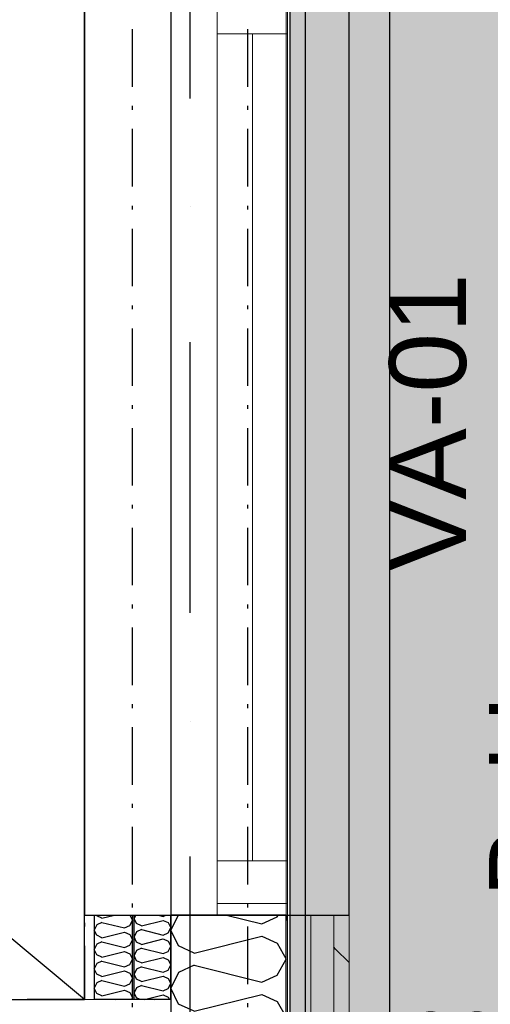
# Model space of a CAD drawing. Header units: millimetres. Extents: x -173281 to 144469, y -85977 to 83288.
# Tile 165 of 256: x -61675 to -61062, y -36898 to -35614. Entities that reach past the tile are written whole.
import ezdxf
from ezdxf.enums import TextEntityAlignment as Align

# ---------------------------------------------------------------- set-up
doc = ezdxf.new("R2010")
doc.units = ezdxf.units.MM
doc.header["$LTSCALE"] = 0.5
doc.header["$MEASUREMENT"] = 0
for name, pattern in [('Akselinje', [1500, 1000, -200, 100, -200]), ('Over snittplan', [260, 150, -50, 10, -50]), ('PLINE', [0]), ('Prikk & stiplet', [1340.555525, 705.555534, -352.777767, 0, -282.222223])]:
    doc.linetypes.add(name, pattern=pattern)
for name, color, linetype in [('223- Bjelker', 7, 'Continuous'), ('232- Ikke-bærende yttervegger', 7, 'Continuous'), ('232- Ikke-bærende yttervegger (Skravur)(Nye konstruksjoner)', 7, 'Continuous'), ('232- Ikke-bærende yttervegger(Nye konstruksjoner)', 7, 'Continuous'), ('235- Utvendig kledning og overflate (Skravur)(Nye konstruksjoner)', 7, 'Continuous'), ('242- Ikke-bærende innervegger (Skravur)(Nye konstruksjoner)', 7, 'Continuous'), ('244- Vinduer_ dører_ foldevegger(Nye konstruksjoner)', 7, 'Continuous'), ('252- Gulv på grunn_ bunnplate', 7, 'Continuous'), ('256- Faste himlinger og overflatebehandling(Nye konstruksjoner)', 7, 'Continuous'), ('82-- Modullinjer', 7, 'Continuous'), ('852- Teknisk_symbolsk informasjon_ bygning(Nye konstruksjoner)', 7, 'Continuous'), ('862- M___Nettoareal(Nye konstruksjoner)', 7, 'Continuous'), ('862- M___Nettoareal(Polylinje)(Nye konstruksjoner)', 7, 'Continuous'), ('862- M___Nettoareal(Tekst)(Nye konstruksjoner)', 7, 'Continuous')]:
    doc.layers.add(name, color=color, linetype=linetype)
for name, color, linetype, lineweight in [('234- Vinduer_ dører_ porter(Nye konstruksjoner)', 7, 'Continuous', 0), ('235- Utvendig kledning og overflate(Nye konstruksjoner)', 7, 'Continuous', 0), ('236- Innvendig kledning og overflate(Nye konstruksjoner)', 7, 'Continuous', 0)]:
    doc.layers.add(name, color=color, linetype=linetype, lineweight=lineweight)
doc.styles.add('GENERATED_STYLE_1', font='arial.ttf')
doc.styles.add('GENERATED_STYLE_2', font='arial.ttf')

# ---------------------------------------------------------------- blocks, each defined once
blk = doc.blocks.new('Kontor__A-130_13', base_point=(-62324.3, -35418.9))
at = {"layer": '862- M___Nettoareal(Polylinje)(Nye konstruksjoner)', "linetype": 'PLINE', "flags": 128}
blk.add_lwpolyline([(-65073.2, -34871.9), (-65073.2, -36891.9), (-61590.7, -36891.9), (-61590.7, -34871.9)], close=True, dxfattribs=at)
at = {"layer": '862- M___Nettoareal(Tekst)(Nye konstruksjoner)', "style": 'GENERATED_STYLE_1'}
for tag, height, p in [('DUMMY_863', 150, (-64095.3, -35677)), ('DUMMY_862', 150, (-64331, -35997.2)), ('zoneNameLine2', 150, (-64095.3, -36694.7)), ('ROOM_NAME', 150, (-64331, -36694.7)), ('DUMMY_861', 100, (-64488.1, -36294.5)), ('ROOM_NUMBER', 100, (-64488.1, -36683.3)), ('DUMMY_864', 100, (-63859.6, -36660.4))]:
    blk.add_attdef(tag, text='', height=height, rotation=90, dxfattribs=at).set_placement(p, align=Align.TOP_LEFT)
blk = doc.blocks.new('Vindustempel[42]', base_point=(-61328.2, -36171.9))
at = {"layer": '852- Teknisk_symbolsk informasjon_ bygning(Nye konstruksjoner)', "style": 'GENERATED_STYLE_1'}
for tag, p in [('DUMMY_233', (-61063.9, -35607.8)), ('DUMMY_239', (-60435.3, -36362.7)), ('DUMMY_235', (-60749.6, -36385.6)), ('DUMMY_237', (-60592.4, -36385.6)), ('strSillValue', (-60906.7, -36385.6)), ('strUnitPrefix', (-61063.9, -36759)), ('DUMMY_234', (-60749.6, -36736.1)), ('DUMMY_236', (-60592.4, -36736.1)), ('DUMMY_238', (-60435.3, -36736.1)), ('strSillPrefix', (-60906.7, -36759))]:
    blk.add_attdef(tag, text='', height=100, rotation=90, dxfattribs=at).set_placement(p, align=Align.TOP_LEFT)
at = {"layer": '852- Teknisk_symbolsk informasjon_ bygning(Nye konstruksjoner)', "style": 'GENERATED_STYLE_2'}
blk.add_attdef('AC_WIDO_ID', text='', height=100, rotation=90, dxfattribs=at).set_placement((-61063.9, -36139.3), align=Align.BOTTOM_CENTER)
blk = doc.blocks.new('Vindu[46]')
at = {"layer": '234- Vinduer_ dører_ porter(Nye konstruksjoner)', "linetype": 'PLINE'}
for p, q in [((-61478.2, -36781.9), (-61478.2, -35561.9)), ((-61328.2, -36781.9), (-61328.2, -35561.9)), ((-61418.2, -35576.9), (-61418.2, -35632.9)), ((-61326.2, -35632.9), (-61326.2, -35576.9)), ((-61418.2, -35632.9), (-61326.2, -35632.9)), ((-61418.2, -35632.9), (-61418.2, -36710.9)), ((-61372.2, -36710.9), (-61372.2, -35632.9)), ((-61326.2, -36710.9), (-61326.2, -35632.9)), ((-61326.2, -36710.9), (-61418.2, -36710.9)), ((-61418.2, -36710.9), (-61418.2, -36766.9)), ((-61326.2, -36766.9), (-61326.2, -36710.9)), ((-61418.2, -36766.9), (-61418.2, -36781.9)), ((-61418.2, -36766.9), (-61326.2, -36766.9)), ((-61326.2, -36781.9), (-61326.2, -36766.9))]:
    blk.add_line(p, q, dxfattribs=at)
at = {"layer": '244- Vinduer_ dører_ foldevegger(Nye konstruksjoner)', "linetype": 'PLINE'}
for p, q in [((-61418.2, -36781.9), (-61478.2, -36781.9)), ((-61328.2, -36781.9), (-61418.2, -36781.9)), ((-61328.2, -36781.9), (-61418.2, -36781.9)), ((-61328.2, -36781.9), (-61328.2, -36788.9)), ((-61328.2, -36781.9), (-61328.2, -36788.9))]:
    blk.add_line(p, q, dxfattribs=at)
at = {"layer": '852- Teknisk_symbolsk informasjon_ bygning(Nye konstruksjoner)'}
ref = blk.add_blockref('Vindustempel[42]', (-61328.2, -36171.9), dxfattribs=at)
ref.add_attrib('AC_WIDO_ID', 'VA-01', dxfattribs={"color": 7, "height": 100, "rotation": 90, "style": 'GENERATED_STYLE_2'}).set_placement((-61063.9, -36139.3), align=Align.BOTTOM_CENTER)
ref.add_attrib('strUnitPrefix', 'BxH:', dxfattribs={"color": 7, "height": 100, "rotation": 90, "style": 'GENERATED_STYLE_1'}).set_placement((-61063.9, -36759), align=Align.TOP_LEFT)
blk = doc.blocks.new('Vindustempel[43]', base_point=(-60783.2, -37221.9))
at = {"layer": '852- Teknisk_symbolsk informasjon_ bygning(Nye konstruksjoner)', "char_height": 75, "attachment_point": 1, "rotation": 180, "style": 'GENERATED_STYLE_1'}
for s, insert in [('\\A1;{\\pql;\\pt0,50;\\fArial|b0|i0|c0|p0;\\W1.000000;900\\fArial|b0|i0|c0|p0;\\W1.000000;\\A1{\\H.66x;\\S^  ;}\\fArial|b0|i0|c0|p0;\\W1.000000;\\fArial|b0|i0|c0|p0;\\W1.000000;\\A1{\\H.66x;\\S^  ;}}', (-60683, -36865.5)), ('\\A1;{\\pql;\\pt0,50;\\fArial|b0|i0|c0|p0;\\W1.000000;x1\xa0390\\fArial|b0|i0|c0|p0;\\W1.000000;\\A1{\\H.66x;\\S^  ;}\\fArial|b0|i0|c0|p0;\\W1.000000;\\fArial|b0|i0|c0|p0;\\W1.000000;\\A1{\\H.66x;\\S^  ;}}', (-60854.6, -36983.4)), ('\\A1;{\\pql;\\pt0,50;\\fArial|b0|i0|c0|p0;\\W1.000000;590\\fArial|b0|i0|c0|p0;\\W1.000000;\\A1{\\H.66x;\\S^  ;}\\fArial|b0|i0|c0|p0;\\W1.000000;\\fArial|b0|i0|c0|p0;\\W1.000000;\\A1{\\H.66x;\\S^  ;}}', (-60683, -36983.4))]:
    blk.add_mtext(s, dxfattribs=dict(at, insert=insert))
at = {"layer": '852- Teknisk_symbolsk informasjon_ bygning(Nye konstruksjoner)', "style": 'GENERATED_STYLE_1'}
for tag, p in [('DUMMY_239', (-60402.9, -36529.1)), ('DUMMY_240', (-60683, -36546.2)), ('DUMMY_237', (-60402.9, -36646.9)), ('DUMMY_238', (-60683, -36664.1)), ('DUMMY_236', (-60683, -36764.8)), ('DUMMY_235', (-60402.9, -36764.8)), ('DUMMY_234', (-60854.6, -36882.6)), ('strSillPrefix', (-60402.9, -36899.8)), ('DUMMY_233', (-61163.4, -37000.5)), ('strUnitPrefix', (-60402.9, -37017.6))]:
    blk.add_attdef(tag, text='', height=75, rotation=180, dxfattribs=at).set_placement(p, align=Align.TOP_LEFT)
at = {"layer": '852- Teknisk_symbolsk informasjon_ bygning(Nye konstruksjoner)', "style": 'GENERATED_STYLE_2'}
blk.add_attdef('AC_WIDO_ID', text='', height=100, rotation=180, dxfattribs=at).set_placement((-60783.2, -36967.9), align=Align.BOTTOM_CENTER)
blk = doc.blocks.new('Vindu[47]')
at = {"layer": '234- Vinduer_ dører_ porter(Nye konstruksjoner)', "linetype": 'PLINE'}
for p, q in [((-60423.2, -37191.9), (-61143.2, -37191.9)), ((-61143.2, -37191.9), (-61143.2, -37221.9)), ((-60423.2, -37221.9), (-60423.2, -37191.9)), ((-61078.2, -37219.9), (-61093.2, -37219.9)), ((-60473.2, -37221.9), (-61093.2, -37221.9)), ((-60996.2, -37219.9), (-61078.2, -37219.9)), ((-61078.2, -37311.9), (-61078.2, -37219.9)), ((-60996.2, -37311.9), (-60996.2, -37219.9)), ((-60570.2, -37219.9), (-60996.2, -37219.9)), ((-60488.2, -37219.9), (-60570.2, -37219.9)), ((-60570.2, -37219.9), (-60570.2, -37311.9)), ((-60473.2, -37219.9), (-60488.2, -37219.9)), ((-60488.2, -37311.9), (-60488.2, -37219.9)), ((-60570.2, -37265.9), (-60996.2, -37265.9)), ((-61093.2, -37311.9), (-61078.2, -37311.9)), ((-61078.2, -37311.9), (-60996.2, -37311.9)), ((-60996.2, -37311.9), (-60570.2, -37311.9)), ((-60570.2, -37311.9), (-60488.2, -37311.9)), ((-60488.2, -37311.9), (-60473.2, -37311.9)), ((-60473.2, -37371.9), (-61093.2, -37371.9))]:
    blk.add_line(p, q, dxfattribs=at)
at = {"layer": '244- Vinduer_ dører_ foldevegger(Nye konstruksjoner)', "linetype": 'PLINE'}
for p, q in [((-61093.2, -37221.9), (-61143.2, -37221.9)), ((-61093.2, -37221.9), (-61093.2, -37311.9)), ((-61093.2, -37221.9), (-61093.2, -37311.9)), ((-60473.2, -37221.9), (-60473.2, -37311.9)), ((-60473.2, -37221.9), (-60473.2, -37311.9)), ((-60473.2, -37221.9), (-60423.2, -37221.9)), ((-61093.2, -37311.9), (-61093.2, -37371.9)), ((-60473.2, -37311.9), (-60473.2, -37371.9))]:
    blk.add_line(p, q, dxfattribs=at)
at = {"layer": '852- Teknisk_symbolsk informasjon_ bygning(Nye konstruksjoner)'}
ref = blk.add_blockref('Vindustempel[43]', (-60783.2, -37221.9), dxfattribs=at)
ref.add_attrib('AC_WIDO_ID', 'VA-02', dxfattribs={"color": 7, "height": 100, "rotation": 180, "style": 'GENERATED_STYLE_2'}).set_placement((-60783.2, -36967.9), align=Align.BOTTOM_CENTER)
ref.add_attrib('strUnitPrefix', 'BxH:', dxfattribs={"color": 7, "height": 75, "rotation": 180, "style": 'GENERATED_STYLE_1'}).set_placement((-60402.9, -37017.6), align=Align.TOP_LEFT)
ref.add_attrib('strSillPrefix', 'Bh.:', dxfattribs={"color": 7, "height": 75, "rotation": 180, "style": 'GENERATED_STYLE_1'}).set_placement((-60402.9, -36899.8), align=Align.TOP_LEFT)
ref.add_attrib('DUMMY_238', '-', dxfattribs={"color": 7, "height": 75, "rotation": 180, "style": 'GENERATED_STYLE_1'}).set_placement((-60683, -36664.1), align=Align.TOP_LEFT)
ref.add_attrib('DUMMY_240', '-', dxfattribs={"color": 7, "height": 75, "rotation": 180, "style": 'GENERATED_STYLE_1'}).set_placement((-60683, -36546.2), align=Align.TOP_LEFT)
blk = doc.blocks.new('*X777')
at = {"layer": '232- Ikke-bærende yttervegger (Skravur)(Nye konstruksjoner)', "linetype": 'PLINE'}
for p, q in [((-61524.2, -36781.9), (-61526.2, -36786.1)), ((-61523, -36792.8), (-61526.2, -36786.1)), ((-61516.5, -36795.7), (-61488.4, -36788.7)), ((-61495, -36781.9), (-61488.4, -36783.6)), ((-61488.4, -36783.6), (-61484.7, -36781.9)), ((-61488.4, -36788.7), (-61481.9, -36791.6)), ((-61481.9, -36791.6), (-61478.2, -36798.3)), ((-61523, -36803.8), (-61526.2, -36810.4)), ((-61516.5, -36795.7), (-61523, -36792.8)), ((-61516.5, -36800.8), (-61523, -36803.8)), ((-61516.5, -36800.8), (-61488.4, -36807.9)), ((-61488.4, -36807.9), (-61481.9, -36804.9)), ((-61481.9, -36804.9), (-61478.2, -36798.3)), ((-61523, -36817), (-61526.2, -36810.4)), ((-61516.5, -36820), (-61523, -36817)), ((-61516.5, -36820), (-61488.4, -36813)), ((-61488.4, -36813), (-61481.9, -36815.9)), ((-61481.9, -36815.9), (-61478.2, -36822.5)), ((-61523, -36828.1), (-61526.2, -36834.7)), ((-61516.5, -36825.1), (-61523, -36828.1)), ((-61516.5, -36825.1), (-61488.4, -36832.1)), ((-61488.4, -36832.1), (-61481.9, -36829.2)), ((-61481.9, -36829.2), (-61478.2, -36822.5)), ((-61523, -36841.3), (-61526.2, -36834.7)), ((-61516.5, -36844.3), (-61523, -36841.3)), ((-61516.5, -36844.3), (-61488.4, -36837.2)), ((-61488.4, -36837.2), (-61481.9, -36840.2)), ((-61481.9, -36840.2), (-61478.2, -36846.8)), ((-61523, -36852.3), (-61526.2, -36859)), ((-61516.5, -36849.4), (-61523, -36852.3)), ((-61516.5, -36849.4), (-61488.4, -36856.4)), ((-61488.4, -36856.4), (-61481.9, -36853.5)), ((-61481.9, -36853.5), (-61478.2, -36846.8)), ((-61523, -36865.6), (-61526.2, -36859)), ((-61516.5, -36868.6), (-61523, -36865.6)), ((-61516.5, -36868.6), (-61488.4, -36861.5)), ((-61488.4, -36861.5), (-61481.9, -36864.5)), ((-61481.9, -36864.5), (-61478.2, -36871.1)), ((-61523, -36876.6), (-61526.2, -36883.3)), ((-61516.5, -36873.7), (-61523, -36876.6)), ((-61516.5, -36873.7), (-61488.4, -36880.7)), ((-61488.4, -36880.7), (-61481.9, -36877.7)), ((-61481.9, -36877.7), (-61478.2, -36871.1)), ((-61523, -36889.9), (-61526.2, -36883.3)), ((-61518.5, -36891.9), (-61523, -36889.9)), ((-61512.9, -36891.9), (-61488.4, -36885.8)), ((-61488.4, -36885.8), (-61481.9, -36888.8)), ((-61481.9, -36888.8), (-61480.1, -36891.9))]:
    blk.add_line(p, q, dxfattribs=at)
blk = doc.blocks.new('*X779')
at = {"layer": '232- Ikke-bærende yttervegger (Skravur)(Nye konstruksjoner)', "linetype": 'PLINE'}
for p, q in [((-61574.9, -36782.9), (-61575.4, -36781.9)), ((-61568.1, -36786), (-61574.9, -36782.9)), ((-61568.1, -36791.3), (-61574.9, -36794.4)), ((-61568.1, -36786), (-61551.8, -36781.9)), ((-61568.1, -36791.3), (-61538.8, -36798.6)), ((-61532, -36795.6), (-61528.2, -36788.7)), ((-61531.9, -36781.9), (-61528.2, -36788.7)), ((-61574.9, -36794.4), (-61578.2, -36801.3)), ((-61574.9, -36808.2), (-61578.2, -36801.3)), ((-61568.1, -36811.3), (-61538.8, -36804)), ((-61538.8, -36798.6), (-61532, -36795.6)), ((-61538.8, -36804), (-61532, -36807)), ((-61568.1, -36811.3), (-61574.9, -36808.2)), ((-61568.1, -36816.6), (-61574.9, -36819.7)), ((-61568.1, -36816.6), (-61538.8, -36823.9)), ((-61532, -36807), (-61528.2, -36814)), ((-61532, -36820.9), (-61528.2, -36814)), ((-61574.9, -36819.7), (-61578.2, -36826.6)), ((-61574.9, -36833.5), (-61578.2, -36826.6)), ((-61568.1, -36836.6), (-61538.8, -36829.3)), ((-61538.8, -36823.9), (-61532, -36820.9)), ((-61538.8, -36829.3), (-61532, -36832.3)), ((-61568.1, -36836.6), (-61574.9, -36833.5)), ((-61568.1, -36841.9), (-61574.9, -36845)), ((-61568.1, -36841.9), (-61538.8, -36849.2)), ((-61532, -36832.3), (-61528.2, -36839.2)), ((-61532, -36846.2), (-61528.2, -36839.2)), ((-61574.9, -36845), (-61578.2, -36851.9)), ((-61574.9, -36858.8), (-61578.2, -36851.9)), ((-61568.1, -36861.9), (-61538.8, -36854.5)), ((-61538.8, -36849.2), (-61532, -36846.2)), ((-61538.8, -36854.5), (-61532, -36857.6)), ((-61568.1, -36861.9), (-61574.9, -36858.8)), ((-61568.1, -36867.2), (-61574.9, -36870.3)), ((-61568.1, -36867.2), (-61538.8, -36874.5)), ((-61532, -36857.6), (-61528.2, -36864.5)), ((-61532, -36871.4), (-61528.2, -36864.5)), ((-61574.9, -36870.3), (-61578.2, -36877.2)), ((-61574.9, -36884.1), (-61578.2, -36877.2)), ((-61568.1, -36887.2), (-61538.8, -36879.8)), ((-61538.8, -36874.5), (-61532, -36871.4)), ((-61538.8, -36879.8), (-61532, -36882.9)), ((-61568.1, -36887.2), (-61574.9, -36884.1)), ((-61532, -36882.9), (-61528.2, -36889.8)), ((-61529.3, -36891.9), (-61528.2, -36889.8))]:
    blk.add_line(p, q, dxfattribs=at)
blk = doc.blocks.new('*X1182')
at = {"layer": '232- Ikke-bærende yttervegger (Skravur)(Nye konstruksjoner)', "linetype": 'PLINE'}
for p, q in [((-61469, -36781.9), (-61478.2, -36801.3)), ((-61405.7, -36781.9), (-61360, -36793.3)), ((-61360, -36793.3), (-61339.7, -36784.1)), ((-61339.7, -36784.1), (-61338.5, -36781.9)), ((-61468.4, -36822), (-61478.2, -36801.3)), ((-61448, -36831.3), (-61360, -36809.3)), ((-61360, -36809.3), (-61339.7, -36818.5)), ((-61448, -36831.3), (-61468.4, -36822)), ((-61339.7, -36818.5), (-61328.2, -36839.2)), ((-61339.7, -36860), (-61328.2, -36839.2)), ((-61468.4, -36856.5), (-61478.2, -36877.2)), ((-61448, -36847.2), (-61468.4, -36856.5)), ((-61448, -36847.2), (-61360, -36869.2)), ((-61360, -36869.2), (-61339.7, -36860)), ((-61468.4, -36897.9), (-61478.2, -36877.2)), ((-61448, -36907.2), (-61360, -36885.2)), ((-61360, -36885.2), (-61339.7, -36894.4)), ((-61339.7, -36894.4), (-61328.2, -36915.1)), ((-61448, -36907.2), (-61468.4, -36897.9)), ((-61339.7, -36935.8), (-61328.2, -36915.1)), ((-61468.4, -36932.3), (-61478.2, -36953.1)), ((-61448, -36923.1), (-61468.4, -36932.3)), ((-61448, -36923.1), (-61360, -36945.1)), ((-61360, -36945.1), (-61339.7, -36935.8)), ((-61468.4, -36973.8), (-61478.2, -36953.1)), ((-61448, -36983), (-61360, -36961)), ((-61360, -36961), (-61339.7, -36970.3)), ((-61339.7, -36970.3), (-61328.2, -36991)), ((-61448, -36983), (-61468.4, -36973.8)), ((-61339.7, -37011.7), (-61328.2, -36991)), ((-61468.4, -37008.2), (-61478.2, -37028.9)), ((-61448, -36999), (-61468.4, -37008.2)), ((-61448, -36999), (-61360, -37021)), ((-61360, -37021), (-61339.7, -37011.7)), ((-61468.4, -37049.7), (-61478.2, -37028.9)), ((-61448, -37058.9), (-61360, -37036.9)), ((-61360, -37036.9), (-61339.7, -37046.2)), ((-61339.7, -37046.2), (-61328.2, -37066.9)), ((-61448, -37058.9), (-61468.4, -37049.7)), ((-61448, -37074.9), (-61468.4, -37084.1)), ((-61448, -37074.9), (-61360, -37096.8)), ((-61339.7, -37087.6), (-61328.2, -37066.9)), ((-61468.4, -37084.1), (-61478.2, -37104.8)), ((-61360, -37096.8), (-61339.7, -37087.6)), ((-61468.4, -37125.5), (-61478.2, -37104.8)), ((-61448, -37134.8), (-61360, -37112.8)), ((-61360, -37112.8), (-61339.7, -37122)), ((-61448, -37134.8), (-61468.4, -37125.5)), ((-61339.7, -37122), (-61328.2, -37142.8)), ((-61448, -37150.7), (-61468.4, -37160)), ((-61448, -37150.7), (-61360, -37172.7)), ((-61339.7, -37163.5), (-61328.2, -37142.8)), ((-61468.4, -37160), (-61478.2, -37180.7)), ((-61360, -37172.7), (-61339.7, -37163.5)), ((-61470.5, -37196.9), (-61478.2, -37180.7)), ((-61393.1, -37196.9), (-61360, -37188.7)), ((-61360, -37188.7), (-61341.9, -37196.9))]:
    blk.add_line(p, q, dxfattribs=at)
blk = doc.blocks.new('Standard grid marker[180]', base_point=(-61478.2, 26434.4))
at = {"layer": '82-- Modullinjer', "linetype": 'Akselinje'}
blk.add_line((-61478.2, 26234.4), (-61478.2, -50174.4), dxfattribs=at)
at = {"layer": '82-- Modullinjer', "style": 'GENERATED_STYLE_2'}
for tag, p in [('AC_MarkerText_1_0', (-61605.7, 26644.4)), ('AC_MarkerText_1_1', (-61605.7, -50664.4))]:
    blk.add_attdef(tag, text='', height=175, rotation=90, dxfattribs=at).set_placement(p, align=Align.TOP_CENTER)

msp = doc.modelspace()

# ---------------------------------------------------------------- hatches: boundary and pattern name
at = {"layer": '232- Ikke-bærende yttervegger (Skravur)(Nye konstruksjoner)', "linetype": 'Continuous'}
h = msp.add_hatch(dxfattribs=at)
h.set_pattern_fill('Gips', color=256, style=0, pattern_type=2)
h.set_pattern_definition([(90, (0, 0), (-86.60254, 0), [0, -50]), (90, (-43.3, 25), (-86.60254, 0), [0, -50])])
h.paths.add_polyline_path([(-61590.7, -36891.9), (-61578.2, -36891.9), (-61578.2, -36781.9), (-61590.7, -36781.9)])
msp.add_hatch(color=256, dxfattribs=at).paths.add_polyline_path([(-61528.2, -36891.9), (-61526.2, -36891.9), (-61526.2, -36781.9), (-61528.2, -36781.9)])
at = {"layer": '235- Utvendig kledning og overflate (Skravur)(Nye konstruksjoner)', "linetype": 'Continuous'}
h = msp.add_hatch(dxfattribs=at)
h.set_pattern_fill('Prikker_tett', color=256, style=0, pattern_type=2)
h.set_pattern_definition([(0, (0, 0), (0, 43.30127), [0, -25]), (0, (12.5, 21.65), (0, 43.30127), [0, -25])])
h.paths.add_polyline_path([(-61328.2, -37219.9), (-61326.2, -37219.9), (-61326.2, -36781.9), (-61328.2, -36781.9)])
h = msp.add_hatch(dxfattribs=at)
h.set_pattern_fill('Skrålinjer_2', color=256, style=0, pattern_type=2)
h.set_pattern_definition([(135, (0, 0), (56.56854, 56.56854), [80, 0])])
h.paths.add_polyline_path([(-61246.2, -36781.9), (-61266.2, -36781.9), (-61266.2, -37139.9), (-61246.2, -37139.9)])
at = {"layer": '242- Ikke-bærende innervegger (Skravur)(Nye konstruksjoner)', "linetype": 'Continuous'}
h = msp.add_hatch(dxfattribs=at)
h.set_pattern_fill('Gips', color=256, style=0, pattern_type=2)
h.set_pattern_definition([(180, (0, 0), (0, 86.60254), [0, -50]), (180, (-25, -43.3), (0, 86.60254), [0, -50])])
h.paths.add_polyline_path([(-65210.7, -36904.4), (-61478.2, -36904.4), (-61478.2, -36891.9), (-65210.7, -36891.9)])
at = {"layer": '256- Faste himlinger og overflatebehandling(Nye konstruksjoner)', "linetype": 'Continuous'}
msp.add_hatch(color=256, dxfattribs=at).paths.add_polyline_path([(-77573.2, -45166.9), (-76163.2, -45166.9), (-76163.2, -46156.9), (-69793.2, -46156.9), (-66143.2, -46186.9), (-60353.2, -46186.9), (-60353.2, -43186.9), (-59123.2, -43186.9), (-59123.2, -36146.9), (-60353.2, -36146.9), (-60353.2, -12056.9), (-61323.2, -12056.9), (-61323.2, -14921.9), (-61193.2, -14921.9), (-61193.2, -15296.9), (-61378.2, -15296.9), (-61378.2, -25536.9), (-61193.2, -25536.9), (-61193.2, -25911.9), (-61323.2, -25911.9), (-61323.2, -37221.9), (-60173.2, -37221.9), (-60173.2, -42061.9), (-61323.2, -42061.9), (-61323.2, -43961.9), (-70863.2, -43961.9), (-70863.2, -45161.9), (-75178.2, -45161.9), (-75178.2, -43961.9), (-76398.2, -43961.9), (-76398.2, -44096.9), (-76683.2, -44096.9), (-76683.2, -39207.9), (-77573.2, -39207.9)])

# ---------------------------------------------------------------- linework, layer by layer
at = {"layer": '223- Bjelker', "linetype": 'Over snittplan'}
for p, q in [((-61528.2, -43761.9), (-61528.2, -35416.9)), ((-61378.2, -43761.9), (-61378.2, -35416.9))]:
    msp.add_line(p, q, dxfattribs=at)
at = {"layer": '223- Bjelker', "linetype": 'Prikk & stiplet'}
msp.add_line((-61453.2, -43761.9), (-61453.2, -35416.9), dxfattribs=at)
at = {"layer": '232- Ikke-bærende yttervegger', "linetype": 'PLINE', "flags": 128}
for points in [[(-61303.2, -25911.9), (-61303.2, -37091.9)], [(-61193.2, -37091.9), (-61193.2, -25911.9)], [(-61478.2, -36781.9), (-61478.2, -37196.9)], [(-61328.2, -37196.9), (-61328.2, -36781.9)]]:
    msp.add_lwpolyline(points, dxfattribs=at)
at = {"layer": '232- Ikke-bærende yttervegger(Nye konstruksjoner)', "linetype": 'PLINE'}
for p, q in [((-61578.2, -36781.9), (-61578.2, -36891.9)), ((-61528.2, -36891.9), (-61528.2, -36781.9)), ((-61526.2, -36891.9), (-61526.2, -36781.9))]:
    msp.add_line(p, q, dxfattribs=at)
at = {"layer": '232- Ikke-bærende yttervegger(Nye konstruksjoner)', "linetype": 'PLINE', "flags": 128}
for points in [[(-61590.7, -35561.9), (-61590.7, -36781.9)], [(-61246.2, -36781.9), (-61246.2, -35561.9)], [(-61590.7, -36781.9), (-61578.2, -36781.9)], [(-61578.2, -36781.9), (-61528.2, -36781.9)], [(-61528.2, -36781.9), (-61526.2, -36781.9)], [(-61526.2, -36781.9), (-61478.2, -36781.9)], [(-61478.2, -36781.9), (-61328.2, -36781.9)], [(-61478.2, -36891.9), (-61478.2, -36781.9)], [(-61478.2, -36781.9), (-61478.2, -37196.9)], [(-61328.2, -36781.9), (-61326.2, -36781.9)], [(-61328.2, -37196.9), (-61328.2, -36781.9)], [(-61326.2, -36781.9), (-61296.2, -36781.9)], [(-61296.2, -36781.9), (-61266.2, -36781.9)], [(-61266.2, -36781.9), (-61246.2, -36781.9)], [(-61528.2, -36891.9), (-61578.2, -36891.9)], [(-61526.2, -36891.9), (-61528.2, -36891.9)], [(-61478.2, -36891.9), (-61526.2, -36891.9)]]:
    msp.add_lwpolyline(points, dxfattribs=at)
at = {"layer": '235- Utvendig kledning og overflate(Nye konstruksjoner)', "linetype": 'PLINE'}
for p, q in [((-61326.2, -36781.9), (-61326.2, -37189.9)), ((-61296.2, -37159.9), (-61296.2, -36781.9)), ((-61266.2, -37139.9), (-61266.2, -36781.9))]:
    msp.add_line(p, q, dxfattribs=at)
at = {"layer": '235- Utvendig kledning og overflate(Nye konstruksjoner)', "linetype": 'PLINE', "flags": 128}
for points in [[(-61328.2, -36781.9), (-61328.2, -37219.9)], [(-61246.2, -37139.9), (-61246.2, -36781.9)]]:
    msp.add_lwpolyline(points, dxfattribs=at)
at = {"layer": '236- Innvendig kledning og overflate(Nye konstruksjoner)', "linetype": 'PLINE', "flags": 128}
for points in [[(-61590.7, -36781.9), (-61590.7, -36891.9)], [(-61478.2, -36891.9), (-65223.2, -36891.9)], [(-61578.2, -36891.9), (-61590.7, -36891.9)], [(-61478.2, -36891.9), (-61478.2, -36904.4)]]:
    msp.add_lwpolyline(points, dxfattribs=at)
at = {"layer": '252- Gulv på grunn_ bunnplate', "linetype": 'PLINE', "flags": 128}
msp.add_lwpolyline([(-77653.7, -28236.4), (-76468.2, -28236.4), (-76468.2, -25956.9), (-68648.2, -25956.9), (-68648.2, -14971.9), (-68648.2, -14846.9), (-70768.2, -14846.9), (-70768.2, -11941.9), (-75053.7, -11941.9), (-75053.7, 2273.1), (-74818.2, 2273.1), (-74818.2, 4673.1), (-63042.7, 4673.1), (-63042.7, 2373.1), (-61492.7, 2373.1), (-61492.7, -15001.9), (-65023.2, -15001.9), (-65023.2, -14971.9), (-65037.7, -14971.9), (-65037.7, -25831.9), (-61478.2, -25831.9), (-61478.2, -37386.4), (-60337.7, -37386.4), (-60337.7, -41897.4), (-61487.7, -41897.4), (-61487.7, -43697.4), (-63278.2, -43697.4), (-63278.2, -41936.9), (-63428.2, -41936.9), (-63428.2, -43701.9), (-65168.2, -43701.9), (-65168.2, -43797.4), (-71027.7, -43797.4), (-71027.7, -44997.4), (-75013.7, -44997.4), (-75013.7, -43797.4), (-76238.2, -43797.4), (-76238.2, -38801.9), (-77653.7, -38801.9)], close=True, dxfattribs=at)
at = {"layer": '256- Faste himlinger og overflatebehandling(Nye konstruksjoner)', "linetype": 'PLINE'}
msp.add_line((-61590.7, -36891.9), (-64025.7, -34871.9), dxfattribs=at)
at = {"layer": '256- Faste himlinger og overflatebehandling(Nye konstruksjoner)', "linetype": 'Over snittplan', "flags": 128}
msp.add_lwpolyline([(-77573.2, -45166.9), (-76163.2, -45166.9), (-76163.2, -46156.9), (-69793.2, -46156.9), (-66143.2, -46186.9), (-60353.2, -46186.9), (-60353.2, -43186.9), (-59123.2, -43186.9), (-59123.2, -36146.9), (-60353.2, -36146.9), (-60353.2, -12056.9), (-61323.2, -12056.9), (-61323.2, -14921.9), (-61193.2, -14921.9), (-61193.2, -15296.9), (-61378.2, -15296.9), (-61378.2, -25536.9), (-61193.2, -25536.9), (-61193.2, -25911.9), (-61323.2, -25911.9), (-61323.2, -37221.9), (-60173.2, -37221.9), (-60173.2, -42061.9), (-61323.2, -42061.9), (-61323.2, -43961.9), (-70863.2, -43961.9), (-70863.2, -45161.9), (-75178.2, -45161.9), (-75178.2, -43961.9), (-76398.2, -43961.9), (-76398.2, -44096.9), (-76683.2, -44096.9), (-76683.2, -39207.9), (-77573.2, -39207.9)], close=True, dxfattribs=at)
at = {"layer": '256- Faste himlinger og overflatebehandling(Nye konstruksjoner)', "linetype": 'PLINE', "flags": 128}
msp.add_lwpolyline([(-77573.2, -45166.9), (-76163.2, -45166.9), (-76163.2, -46156.9), (-69793.2, -46156.9), (-66143.2, -46186.9), (-60353.2, -46186.9), (-60353.2, -43186.9), (-59123.2, -43186.9), (-59123.2, -36146.9), (-60353.2, -36146.9), (-60353.2, -12056.9), (-61323.2, -12056.9), (-61323.2, -14921.9), (-61193.2, -14921.9), (-61193.2, -15296.9), (-61378.2, -15296.9), (-61378.2, -25536.9), (-61193.2, -25536.9), (-61193.2, -25911.9), (-61323.2, -25911.9), (-61323.2, -37221.9), (-60173.2, -37221.9), (-60173.2, -42061.9), (-61323.2, -42061.9), (-61323.2, -43961.9), (-70863.2, -43961.9), (-70863.2, -45161.9), (-75178.2, -45161.9), (-75178.2, -43961.9), (-76398.2, -43961.9), (-76398.2, -44096.9), (-76683.2, -44096.9), (-76683.2, -39207.9), (-77573.2, -39207.9)], close=True, dxfattribs=at)
at = {"layer": '256- Faste himlinger og overflatebehandling(Nye konstruksjoner)', "linetype": 'Over snittplan', "flags": 128}
for points in [[(-61590.7, -34871.9), (-61590.7, -36891.9)], [(-61590.7, -36891.9), (-64138.2, -36891.9)]]:
    msp.add_lwpolyline(points, dxfattribs=at)

# ---------------------------------------------------------------- block references
at = {"layer": '232- Ikke-bærende yttervegger(Nye konstruksjoner)'}
for name in ['*X779', '*X777', '*X1182']:
    msp.add_blockref(name, (0, 0), dxfattribs=at)
at = {"layer": '244- Vinduer_ dører_ foldevegger(Nye konstruksjoner)', "linetype": 'PLINE'}
for name in ['Vindu[46]', 'Vindu[47]']:
    msp.add_blockref(name, (0, 0), dxfattribs=at)
at = {"layer": '82-- Modullinjer', "linetype": 'PLINE'}
msp.add_blockref('Standard grid marker[180]', (-61478.2, 26434.4), dxfattribs=at)
at = {"layer": '862- M___Nettoareal(Nye konstruksjoner)', "linetype": 'Continuous'}
msp.add_blockref('Kontor__A-130_13', (-62324.3, -35418.9), dxfattribs=at)

doc.saveas('drawing.dxf')
